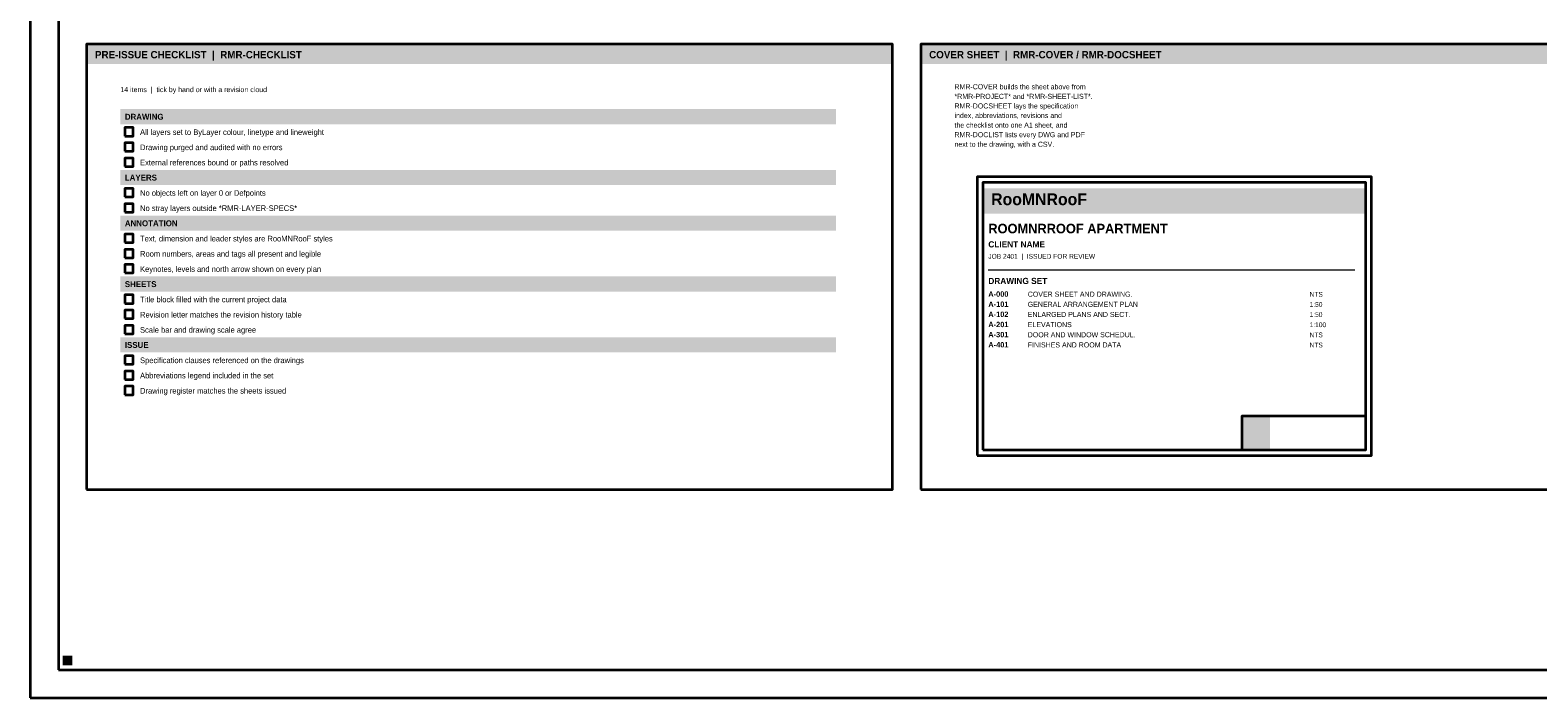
# Model space of a CAD drawing. Header units: millimetres. Extents: x 0 to 841, y 0 to 594.
# Tile 1 of 5: x 0 to 535, y 0 to 237. Entities that reach past the tile are written whole.
import ezdxf

# ---------------------------------------------------------------- set-up
doc = ezdxf.new("R2010")
doc.units = ezdxf.units.MM
for name, color, linetype, lineweight, true_color in [('RMR-A-FRAME', 7, 'Continuous', 35, 0x1f2a33), ('RMR-A-TEXT', 7, 'Continuous', 13, 0x1f2a33), ('RMR-PRES-KEY', 7, 'Continuous', 18, 0xd6a34c), ('RMR-PRES-TITLE', 7, 'Continuous', 25, 0xc65d48)]:
    doc.layers.add(name, color=color, linetype=linetype, lineweight=lineweight, true_color=true_color)
doc.styles.add('RMR-BODY', font='Aptos.ttf')
doc.styles.add('RMR-HEAD', font='Montserrat-SemiBold.ttf', dxfattribs={"width": 0.95})
doc.styles.add('RMR-NOTE', font='Aptos.ttf', dxfattribs={"width": 0.95})
doc.styles.add('RMR-NUMBER', font='Montserrat-SemiBold.ttf', dxfattribs={"width": 0.9})
doc.styles.add('RMR-TITLE', font='Montserrat-SemiBold.ttf', dxfattribs={"width": 0.92})

msp = doc.modelspace()

# ---------------------------------------------------------------- linework, layer by layer
at = {"layer": 'RMR-A-FRAME', "true_color": 0x1f2a33}
for points in [[(0, 0), (841, 0), (841, 594), (0, 594), (0, 0)], [(336, 86), (476, 86), (476, 184.88), (336, 184.88), (336, 86)], [(430, 88), (474, 88), (474, 100), (430, 100), (430, 88)]]:
    msp.add_lwpolyline(points, dxfattribs=at)
at = {"layer": 'RMR-A-FRAME', "true_color": 0x398982}
for points in [[(10, 10), (831, 10), (831, 584), (10, 584), (10, 10)], [(338, 88), (474, 88), (474, 182.88), (338, 182.88), (338, 88)]]:
    msp.add_lwpolyline(points, dxfattribs=at)
at = {"layer": 'RMR-A-FRAME', "true_color": 0x566874}
for points in [[(20, 74), (306, 74), (306, 232), (20, 232), (20, 74)], [(316, 74), (556, 74), (556, 232), (316, 232), (316, 74)], [(33.6, 199.4), (36.6, 199.4), (36.6, 202.4), (33.6, 202.4), (33.6, 199.4)], [(33.6, 194), (36.6, 194), (36.6, 197), (33.6, 197), (33.6, 194)], [(33.6, 188.6), (36.6, 188.6), (36.6, 191.6), (33.6, 191.6), (33.6, 188.6)], [(33.6, 177.8), (36.6, 177.8), (36.6, 180.8), (33.6, 180.8), (33.6, 177.8)], [(33.6, 172.4), (36.6, 172.4), (36.6, 175.4), (33.6, 175.4), (33.6, 172.4)], [(33.6, 161.6), (36.6, 161.6), (36.6, 164.6), (33.6, 164.6), (33.6, 161.6)], [(33.6, 156.2), (36.6, 156.2), (36.6, 159.2), (33.6, 159.2), (33.6, 156.2)], [(33.6, 150.8), (36.6, 150.8), (36.6, 153.8), (33.6, 153.8), (33.6, 150.8)], [(33.6, 140), (36.6, 140), (36.6, 143), (33.6, 143), (33.6, 140)], [(33.6, 134.6), (36.6, 134.6), (36.6, 137.6), (33.6, 137.6), (33.6, 134.6)], [(33.6, 129.2), (36.6, 129.2), (36.6, 132.2), (33.6, 132.2), (33.6, 129.2)], [(33.6, 118.4), (36.6, 118.4), (36.6, 121.4), (33.6, 121.4), (33.6, 118.4)], [(33.6, 113), (36.6, 113), (36.6, 116), (33.6, 116), (33.6, 113)], [(33.6, 107.6), (36.6, 107.6), (36.6, 110.6), (33.6, 110.6), (33.6, 107.6)]]:
    msp.add_lwpolyline(points, dxfattribs=at)
at = {"layer": 'RMR-A-TEXT', "true_color": 0xd6a34c}
msp.add_line((340, 151.88), (470, 151.88), dxfattribs=at)
at = {"layer": 'RMR-PRES-KEY', "true_color": 0xeee1c9}
for points in [[(32, 203.6), (286, 203.6), (32, 209), (286, 209)], [(32, 182), (286, 182), (32, 187.4), (286, 187.4)], [(32, 165.8), (286, 165.8), (32, 171.2), (286, 171.2)], [(32, 144.2), (286, 144.2), (32, 149.6), (286, 149.6)], [(32, 122.6), (286, 122.6), (32, 128), (286, 128)]]:
    msp.add_solid(points, dxfattribs=at)
at = {"layer": 'RMR-PRES-KEY', "true_color": 0xd6a34c}
msp.add_solid([(11.5, 11.5), (15, 11.5), (11.5, 15), (15, 15)], dxfattribs=at)
at = {"layer": 'RMR-PRES-TITLE', "true_color": 0xc65d48}
for points in [[(20, 225), (306, 225), (20, 232), (306, 232)], [(316, 225), (556, 225), (316, 232), (556, 232)], [(338, 171.88), (474, 171.88), (338, 180.88), (474, 180.88)], [(430, 88), (440, 88), (430, 100), (440, 100)]]:
    msp.add_solid(points, dxfattribs=at)

# ---------------------------------------------------------------- texts
at = {"layer": 'RMR-A-TEXT', "true_color": 0x566874}
for s, height, style, p in [('14 items  |  tick by hand or with a revision cloud', 1.8, 'RMR-NOTE', (32, 215)), ('*RMR-PROJECT* and *RMR-SHEET-LIST*.', 1.8, 'RMR-NOTE', (328, 212.6)), ('RMR-COVER builds the sheet above from', 1.8, 'RMR-NOTE', (328, 216)), ('RMR-DOCSHEET lays the specification', 1.8, 'RMR-NOTE', (328, 209.2)), ('the checklist onto one A1 sheet, and', 1.8, 'RMR-NOTE', (328, 202.4)), ('index, abbreviations, revisions and', 1.8, 'RMR-NOTE', (328, 205.8)), ('RMR-DOCLIST lists every DWG and PDF', 1.8, 'RMR-NOTE', (328, 199)), ('next to the drawing, with a CSV.', 1.8, 'RMR-NOTE', (328, 195.6)), ('JOB 2401  |  ISSUED FOR REVIEW', 1.7, 'RMR-NOTE', (340, 155.88)), ('1:50', 1.7, 'RMR-BODY', (454, 138.78)), ('NTS', 1.7, 'RMR-BODY', (454, 142.38)), ('1:50', 1.7, 'RMR-BODY', (454, 135.18)), ('1:100', 1.7, 'RMR-BODY', (454, 131.58)), ('NTS', 1.7, 'RMR-BODY', (454, 127.98)), ('NTS', 1.7, 'RMR-BODY', (454, 124.38))]:
    msp.add_text(s, height=height, dxfattribs=dict(at, style=style)).set_placement(p)
at = {"layer": 'RMR-A-TEXT', "true_color": 0x1f2a33}
for s, height, style, p in [('DRAWING', 2.1, 'RMR-HEAD', (33.6, 205.2)), ('All layers set to ByLayer colour, linetype and lineweight', 2, 'RMR-BODY', (39, 199.8)), ('Drawing purged and audited with no errors', 2, 'RMR-BODY', (39, 194.4)), ('External references bound or paths resolved', 2, 'RMR-BODY', (39, 189)), ('LAYERS', 2.1, 'RMR-HEAD', (33.6, 183.6)), ('No objects left on layer 0 or Defpoints', 2, 'RMR-BODY', (39, 178.2)), ('No stray layers outside *RMR-LAYER-SPECS*', 2, 'RMR-BODY', (39, 172.8)), ('ANNOTATION', 2.1, 'RMR-HEAD', (33.6, 167.4)), ('ROOMNRROOF APARTMENT', 3.4, 'RMR-TITLE', (340, 164.88)), ('Text, dimension and leader styles are RooMNRooF styles', 2, 'RMR-BODY', (39, 162)), ('Room numbers, areas and tags all present and legible', 2, 'RMR-BODY', (39, 156.6)), ('Keynotes, levels and north arrow shown on every plan', 2, 'RMR-BODY', (39, 151.2)), ('SHEETS', 2.1, 'RMR-HEAD', (33.6, 145.8)), ('Title block filled with the current project data', 2, 'RMR-BODY', (39, 140.4)), ('COVER SHEET AND DRAWING.', 1.8, 'RMR-BODY', (354, 142.38)), ('GENERAL ARRANGEMENT PLAN', 1.8, 'RMR-BODY', (354, 138.78)), ('Revision letter matches the revision history table', 2, 'RMR-BODY', (39, 135)), ('ENLARGED PLANS AND SECT.', 1.8, 'RMR-BODY', (354, 135.18)), ('Scale bar and drawing scale agree', 2, 'RMR-BODY', (39, 129.6)), ('ELEVATIONS', 1.8, 'RMR-BODY', (354, 131.58)), ('DOOR AND WINDOW SCHEDUL.', 1.8, 'RMR-BODY', (354, 127.98)), ('ISSUE', 2.1, 'RMR-HEAD', (33.6, 124.2)), ('FINISHES AND ROOM DATA', 1.8, 'RMR-BODY', (354, 124.38)), ('Specification clauses referenced on the drawings', 2, 'RMR-BODY', (39, 118.8)), ('Abbreviations legend included in the set', 2, 'RMR-BODY', (39, 113.4)), ('Drawing register matches the sheets issued', 2, 'RMR-BODY', (39, 108))]:
    msp.add_text(s, height=height, dxfattribs=dict(at, style=style)).set_placement(p)
at = {"layer": 'RMR-A-TEXT', "true_color": 0xc65d48}
for s, height, style, p in [('CLIENT NAME', 2.2, 'RMR-HEAD', (340, 159.88)), ('DRAWING SET', 2.2, 'RMR-HEAD', (340, 146.88)), ('A-000', 1.9, 'RMR-NUMBER', (340, 142.38)), ('A-101', 1.9, 'RMR-NUMBER', (340, 138.78)), ('A-102', 1.9, 'RMR-NUMBER', (340, 135.18)), ('A-201', 1.9, 'RMR-NUMBER', (340, 131.58)), ('A-301', 1.9, 'RMR-NUMBER', (340, 127.98)), ('A-401', 1.9, 'RMR-NUMBER', (340, 124.38))]:
    msp.add_text(s, height=height, dxfattribs=dict(at, style=style)).set_placement(p)
at = {"layer": 'RMR-PRES-TITLE', "true_color": 0xeee1c9}
for s, height, style, p in [('PRE-ISSUE CHECKLIST  |  RMR-CHECKLIST', 2.6, 'RMR-HEAD', (23, 227)), ('COVER SHEET  |  RMR-COVER / RMR-DOCSHEET', 2.6, 'RMR-HEAD', (319, 227)), ('RooMNRooF', 4.2, 'RMR-TITLE', (341, 174.88))]:
    msp.add_text(s, height=height, dxfattribs=dict(at, style=style)).set_placement(p)

doc.saveas('drawing.dxf')
